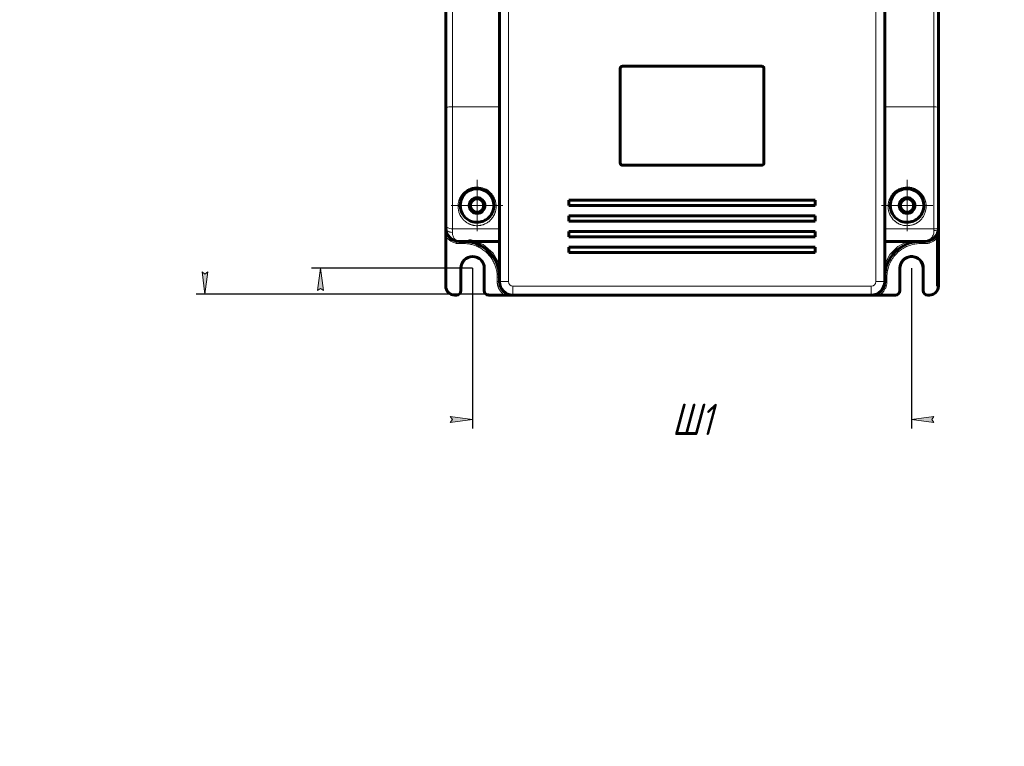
# Model space of a CAD drawing. Header units: millimetres. Extents: x 0 to 420, y 0 to 594.
# Tile 1 of 34: x 0 to 220, y 0 to 162. Entities that reach past the tile are written whole.
import ezdxf

# ---------------------------------------------------------------- set-up
doc = ezdxf.new("R2010")
doc.units = ezdxf.units.MM
for name, pattern in [('K5LT_AXLED', [12, 7.5, -1.5, 1.5, -1.5]), ('K5LT_BASIC', [0]), ('K5LT_THIN', [0])]:
    doc.linetypes.add(name, pattern=pattern)
doc.layers.add('Системный слой', color=7, linetype='Continuous')
doc.styles.add('KDIMTEXTSTYLE', font='GOST_AU.SHX', dxfattribs={"width": 0.96, "oblique": 15, "height": 5})
doc.dimstyles.new('KDIMSTYLE (1.00)', dxfattribs={"dimtxt": 5, "dimasz": 1, "dimexe": 2, "dimexo": 0, "dimgap": 1, "dimtad": 1, "dimtxsty": 'KDIMTEXTSTYLE', "dimsah": 1, "dimcen": 0, "dimdle": 1, "dimadec": 0, "dimazin": 0, "dimtfac": 0.667, "dimtmove": 0, "dimatfit": 3, "dimfxl": 1, "dimtvp": 1, "dimtolj": 1, "dimtzin": 0, "dimarcsym": 0})

# ---------------------------------------------------------------- blocks, each defined once
blk = doc.blocks.new('U1')
at = {"layer": 'Системный слой', "color": 150, "linetype": 'K5LT_BASIC', "lineweight": 60, "true_color": 0x0080ff}
for p, q in [((110.11, 100.75), (108.01, 100.75)), ((192.21, 100.75), (190.11, 100.75))]:
    blk.add_line(p, q, dxfattribs=at)
blk = doc.blocks.new('U4')
at = {"layer": 'Системный слой', "color": 7, "linetype": 'K5LT_THIN', "lineweight": 18}
for p, q in [((108.48, 100.88), (108.01, 100.95)), ((108.95, 100.82), (108.48, 100.88)), ((109.19, 100.79), (108.95, 100.82)), ((109.31, 100.78), (109.19, 100.79)), ((109.37, 100.78), (109.31, 100.78)), ((109.4, 100.77), (109.37, 100.78)), ((109.41, 100.77), (109.4, 100.77)), ((109.42, 100.77), (109.41, 100.77)), ((109.54, 100.76), (109.42, 100.77)), ((109.66, 100.76), (109.54, 100.76)), ((109.72, 100.75), (109.66, 100.76)), ((109.75, 100.75), (109.72, 100.75)), ((109.76, 100.75), (109.75, 100.75)), ((109.77, 100.75), (109.76, 100.75)), ((110.11, 100.75), (109.77, 100.75))]:
    blk.add_line(p, q, dxfattribs=at)
blk = doc.blocks.new('U8')
at = {"layer": 'Системный слой', "color": 150, "linetype": 'K5LT_BASIC', "lineweight": 60, "true_color": 0x0080ff}
for start, end in [(355.3483, 359.9996), (304.5492, 307.27)]:
    blk.add_arc((202.11, 115.75), 3, start, end, dxfattribs=at)
blk = doc.blocks.new('U11')
at = {"layer": 'Системный слой', "color": 150, "linetype": 'K5LT_BASIC', "lineweight": 60, "true_color": 0x0080ff}
for start, end in [(180, 180.0008), (180.0008, 184.851)]:
    blk.add_arc((98.11, 115.75), 3, start, end, dxfattribs=at)
blk = doc.blocks.new('U12')
at = {"layer": 'Системный слой', "color": 150, "linetype": 'K5LT_BASIC', "lineweight": 60, "true_color": 0x0080ff}
for p, q in [((95.11, 275.75), (95.11, 275.9)), ((95.11, 115.75), (95.11, 116.33))]:
    blk.add_line(p, q, dxfattribs=at)
blk = doc.blocks.new('U13')
at = {"layer": 'Системный слой', "color": 7, "linetype": 'K5LT_THIN', "lineweight": 18}
for p, q in [((205.01, 114.34), (204.91, 113.65)), ((205.08, 115.04), (205.01, 114.34)), ((205.11, 115.75), (205.08, 115.04))]:
    blk.add_line(p, q, dxfattribs=at)
blk = doc.blocks.new('U22')
at = {"layer": 'Системный слой', "color": 150, "linetype": 'K5LT_BASIC', "lineweight": 60, "true_color": 0x0080ff}
for p, q in [((204.87, 114.56), (204.68, 114.2)), ((205, 114.95), (204.87, 114.56)), ((203.11, 112.92), (203.1, 112.91)), ((203.47, 113.07), (203.11, 112.92)), ((203.81, 113.28), (203.47, 113.07)), ((204.13, 113.52), (203.81, 113.28)), ((204.68, 114.2), (204.46, 113.87))]:
    blk.add_line(p, q, dxfattribs=at)
blk = doc.blocks.new('U24')
at = {"layer": 'Системный слой', "color": 7, "linetype": 'K5LT_THIN', "lineweight": 18}
for p, q in [((196.05, 111.57), (198.24, 112.75)), ((194.29, 109.81), (196.05, 111.57)), ((193.11, 107.62), (194.29, 109.81))]:
    blk.add_line(p, q, dxfattribs=at)
blk = doc.blocks.new('U28')
at = {"layer": 'Системный слой', "color": 7, "linetype": 'K5LT_THIN', "lineweight": 18}
for p, q in [((100.79, 113.08), (100.29, 113.16)), ((103.46, 112.05), (100.79, 113.08)), ((105.68, 110.14), (103.46, 112.05)), ((107.11, 107.62), (105.68, 110.14))]:
    blk.add_line(p, q, dxfattribs=at)
blk = doc.blocks.new('U50')
at = {"layer": 'Системный слой', "color": 150, "linetype": 'K5LT_BASIC', "lineweight": 60, "true_color": 0x0080ff}
for start, end in [(270.0017, 0), (270, 270.0017)]:
    blk.add_arc((190.11, 103.75), 3, start, end, dxfattribs=at)
blk = doc.blocks.new('KDIMARROW_01')
at = {"layer": 'Системный слой'}
blk.add_hatch(color=0, dxfattribs=at).paths.add_polyline_path([(-5, -0.66), (0, 0), (-5, 0.66), (-4.5, 0)])
at = {"layer": 'Системный слой', "color": 0, "linetype": 'K5LT_THIN', "lineweight": 18}
for p, q in [((-4.5, 0), (-5, 0.66)), ((-5, 0.66), (0, 0)), ((0, 0), (-5, -0.66)), ((-5, -0.66), (-4.5, 0)), ((0, 0), (-1, 0))]:
    blk.add_line(p, q, dxfattribs=at)
blk = doc.blocks.new('U52')
at = {"layer": 'Системный слой', "color": 30, "linetype": 'K5LT_AXLED', "lineweight": 18, "true_color": 0xff8000}
for q in [(102.11, 126.5), (96.36, 120.75), (107.86, 120.75), (102.11, 115)]:
    blk.add_line((102.11, 120.75), q, dxfattribs=at)
blk = doc.blocks.new('U54')
at = {"layer": 'Системный слой', "color": 30, "linetype": 'K5LT_AXLED', "lineweight": 18, "true_color": 0xff8000}
for q in [(198.11, 126.5), (192.36, 120.75), (203.86, 120.75), (198.11, 115)]:
    blk.add_line((198.11, 120.75), q, dxfattribs=at)

msp = doc.modelspace()

# ---------------------------------------------------------------- linework, layer by layer
at = {"layer": 'Системный слой', "color": 150, "linetype": 'K5LT_BASIC', "lineweight": 60, "true_color": 0x0080ff}
for p, q in [((95.112, 142.722), (95.112, 185.745)), ((95.112, 185.742), (95.112, 142.722)), ((205.112, 185.745), (205.112, 142.73)), ((205.112, 185.745), (205.112, 142.73)), ((107.112, 175.245), (107.112, 103.745)), ((193.112, 103.745), (193.112, 175.245)), ((134.562, 151.845), (165.662, 151.845)), ((134.062, 130.245), (134.062, 151.345)), ((166.162, 151.345), (166.162, 130.245)), ((95.112, 116.333), (95.112, 142.722)), ((205.112, 142.73), (205.112, 116.065)), ((165.662, 129.745), (134.562, 129.745)), ((122.612, 121.945), (177.612, 121.945)), ((122.612, 120.745), (122.612, 121.945)), ((177.612, 121.945), (177.612, 120.745)), ((177.612, 120.745), (122.612, 120.745)), ((122.612, 118.445), (177.612, 118.445)), ((122.612, 117.245), (122.612, 118.445)), ((177.612, 117.245), (122.612, 117.245)), ((177.612, 118.445), (177.612, 117.245)), ((95.112, 115.745), (95.112, 116.333)), ((95.112, 116.333), (95.112, 115.745)), ((95.112, 114.971), (95.112, 115.745)), ((95.112, 113.645), (95.112, 115.245)), ((95.112, 113.645), (95.112, 114.971)), ((122.612, 114.945), (177.612, 114.945)), ((122.612, 113.745), (122.612, 114.945)), ((177.612, 114.945), (177.612, 113.745)), ((205.112, 115.745), (205.112, 116.065)), ((205.112, 115.745), (205.112, 114.968)), ((205.112, 115.245), (205.112, 113.645)), ((205.112, 114.968), (205.112, 113.645)), ((95.112, 102.745), (95.112, 113.645)), ((98.112, 112.745), (107.112, 112.745)), ((177.612, 113.745), (122.612, 113.745)), ((193.112, 112.745), (202.112, 112.745)), ((204.912, 102.746), (204.912, 113.645)), ((204.912, 113.645), (204.912, 102.746)), ((205.112, 113.645), (205.112, 102.745)), ((122.612, 111.445), (177.612, 111.445)), ((122.612, 110.245), (122.612, 111.445)), ((177.612, 110.245), (122.612, 110.245)), ((177.612, 111.445), (177.612, 110.245)), ((98.512, 101.745), (98.512, 106.745)), ((103.712, 106.745), (103.712, 101.745)), ((196.512, 101.745), (196.512, 106.745)), ((201.712, 106.745), (201.712, 101.745)), ((97.512, 100.745), (97.112, 100.745)), ((108.012, 100.745), (104.712, 100.745)), ((109.335, 100.745), (108.012, 100.745)), ((110.112, 100.745), (109.335, 100.745)), ((110.112, 100.745), (190.112, 100.745)), ((190.886, 100.745), (190.112, 100.745)), ((192.212, 100.745), (190.886, 100.745)), ((195.512, 100.745), (192.212, 100.745)), ((203.112, 100.745), (202.712, 100.745))]:
    msp.add_line(p, q, dxfattribs=at)
at = {"layer": 'Системный слой', "color": 7, "linetype": 'K5LT_THIN', "lineweight": 18}
for p, q in [((96.612, 142.745), (96.612, 185.745)), ((204.112, 185.745), (204.112, 142.745)), ((109.112, 175.245), (109.112, 103.745)), ((191.112, 103.745), (191.112, 175.245)), ((134.562, 151.945), (134.562, 151.845)), ((134.562, 151.945), (165.662, 151.945)), ((165.662, 151.945), (165.662, 151.845)), ((133.962, 130.245), (133.962, 151.345)), ((133.962, 151.345), (134.062, 151.345)), ((166.262, 151.345), (166.162, 151.345)), ((166.262, 151.345), (166.262, 130.245)), ((107.112, 142.745), (96.612, 142.745)), ((96.612, 115.529), (96.612, 142.745)), ((204.112, 142.745), (193.112, 142.745)), ((204.112, 142.745), (204.112, 115.529)), ((133.962, 130.245), (134.062, 130.245)), ((134.562, 129.645), (134.562, 129.745)), ((165.662, 129.745), (165.662, 129.645)), ((166.262, 130.245), (166.162, 130.245)), ((165.662, 129.645), (134.562, 129.645)), ((102.112, 124.869), (102.112, 124.495)), ((198.112, 116.24), (198.112, 116.995)), ((107.112, 115.529), (96.612, 115.529)), ((96.612, 115.529), (96.612, 114.745)), ((193.112, 115.529), (204.112, 115.529)), ((204.112, 115.529), (204.112, 115.145)), ((95.112, 113.645), (95.312, 113.645)), ((95.312, 102.745), (95.312, 113.645)), ((98.112, 112.745), (98.112, 112.245)), ((98.112, 112.245), (99.112, 112.245)), ((99.112, 112.245), (99.112, 112.745)), ((201.112, 112.745), (201.112, 112.245)), ((201.112, 112.245), (202.112, 112.245)), ((202.112, 112.245), (202.112, 112.745)), ((205.112, 113.645), (204.912, 113.645)), ((98.312, 106.745), (98.312, 101.745)), ((98.512, 106.745), (98.312, 106.745)), ((103.712, 106.745), (103.912, 106.745)), ((103.912, 101.745), (103.912, 106.745)), ((196.312, 106.745), (196.512, 106.745)), ((196.312, 106.745), (196.312, 101.746)), ((201.912, 106.745), (201.712, 106.745)), ((201.912, 101.745), (201.912, 106.745)), ((107.112, 104.745), (106.612, 104.745)), ((106.612, 104.745), (106.612, 103.745)), ((106.612, 103.745), (107.112, 103.745)), ((107.112, 103.745), (109.112, 103.745)), ((191.112, 103.745), (193.112, 103.745)), ((193.612, 104.745), (193.112, 104.745)), ((193.112, 103.745), (193.612, 103.745)), ((193.612, 103.745), (193.612, 104.745)), ((95.312, 102.745), (95.112, 102.745)), ((98.312, 101.745), (98.512, 101.745)), ((103.712, 101.745), (103.912, 101.745)), ((110.112, 102.745), (190.112, 102.745)), ((110.112, 102.745), (110.112, 100.745)), ((190.112, 100.745), (190.112, 102.745)), ((196.312, 101.746), (196.512, 101.745)), ((201.912, 101.745), (201.712, 101.745)), ((204.912, 102.746), (205.112, 102.745)), ((97.112, 100.745), (97.112, 100.945)), ((97.512, 100.945), (97.112, 100.945)), ((97.512, 100.745), (97.512, 100.945)), ((108.012, 100.945), (104.712, 100.945)), ((104.712, 100.945), (104.712, 100.745)), ((108.012, 100.745), (108.012, 100.945)), ((192.212, 100.745), (192.212, 100.945)), ((195.512, 100.945), (192.212, 100.945)), ((195.512, 100.945), (195.512, 100.745)), ((203.111, 100.945), (202.712, 100.945)), ((202.712, 100.945), (202.712, 100.745)), ((203.111, 100.945), (203.112, 100.745))]:
    msp.add_line(p, q, dxfattribs=at)
at = {"layer": 'Системный слой', "color": 150, "linetype": 'K5LT_BASIC', "lineweight": 60, "true_color": 0x0080ff}
for centre, radius in [((102.112, 120.745), 1.75), ((102.112, 120.745), 1.5), ((198.112, 120.745), 1.75), ((198.112, 120.745), 1.5)]:
    msp.add_circle(centre, radius, dxfattribs=at)
for centre, radius, start, end in [((134.562, 151.345), 0.5, 90, 180), ((165.662, 151.345), 0.5, 0, 90), ((134.562, 130.245), 0.5, 180, 270), ((165.662, 130.245), 0.5, 270, 0), ((102.112, 120.745), 3.75, 90, 270.00004), ((102.112, 120.745), 3.75, 0.00014, 90), ((198.112, 120.745), 3.75, 90, 270.00004), ((198.112, 120.745), 3.75, 0.00014, 90), ((102.112, 120.745), 3.75, 270.00004, 0.00014), ((198.112, 120.745), 3.75, 270.00004, 0.00014), ((98.112, 115.745), 3, 180, 270), ((202.112, 115.745), 3, 270, 359.98915), ((204.612, 115.245), 0.5, 0, 0.18877), ((99.112, 104.745), 8, 0, 90), ((201.112, 104.745), 8, 90, 180), ((101.112, 106.745), 2.6, 0, 180), ((199.112, 106.745), 2.6, 11.41828, 180), ((199.112, 106.745), 2.6, 0, 180), ((110.112, 103.745), 3, 180, 270), ((97.112, 102.745), 2, 180, 270), ((97.512, 101.745), 1, 270, 0), ((104.712, 101.745), 1, 180, 270), ((104.712, 101.745), 1, 180, 270), ((195.512, 101.745), 1, 270, 0), ((202.712, 101.745), 1, 180, 270), ((203.112, 102.745), 2, 270, 0)]:
    msp.add_arc(centre, radius, start, end, dxfattribs=at)
at = {"layer": 'Системный слой', "color": 7, "linetype": 'K5LT_THIN', "lineweight": 18}
for centre, start, end in [((110.112, 103.745), 180, 270), ((190.112, 103.745), 270, 0)]:
    msp.add_arc(centre, 1, start, end, dxfattribs=at)
for centre, major_axis, ratio, start_param, end_param in [((96.612, 142.722), (-1.5, 0), 0.0153858, 4.7123882, 6.2831853), ((204.112, 142.73), (1, 0), 0.0153889, 0, 1.5707989)]:
    msp.add_ellipse(centre, major_axis=major_axis, ratio=ratio, start_param=start_param, end_param=end_param, dxfattribs=at)
for points, knots in [([(133.962, 151.345), (133.962, 151.385), (133.965, 151.423), (133.981, 151.5), (133.993, 151.539), (134.022, 151.611), (134.04, 151.645), (134.084, 151.71), (134.11, 151.742), (134.165, 151.797), (134.195, 151.822), (134.26, 151.865), (134.296, 151.884), (134.405, 151.93), (134.481, 151.945), (134.562, 151.945)], [0, 0, 0, 0, 0.125, 0.125, 0.25, 0.25, 0.375, 0.375, 0.5, 0.5, 0.625, 0.625, 0.75, 0.75, 1, 1, 1, 1]), ([(165.662, 151.945), (165.701, 151.945), (165.74, 151.941), (165.816, 151.926), (165.855, 151.914), (165.927, 151.885), (165.961, 151.867), (166.026, 151.823), (166.058, 151.797), (166.114, 151.742), (166.138, 151.712), (166.182, 151.647), (166.201, 151.611), (166.246, 151.502), (166.262, 151.426), (166.262, 151.345)], [0, 0, 0, 0, 0.125, 0.125, 0.25, 0.25, 0.375, 0.375, 0.5, 0.5, 0.625, 0.625, 0.75, 0.75, 1, 1, 1, 1]), ([(134.562, 129.645), (134.522, 129.645), (134.484, 129.649), (134.407, 129.664), (134.368, 129.676), (134.296, 129.706), (134.262, 129.724), (134.197, 129.767), (134.165, 129.794), (134.11, 129.848), (134.085, 129.878), (134.042, 129.943), (134.023, 129.979), (133.977, 130.088), (133.962, 130.165), (133.962, 130.245)], [0, 0, 0, 0, 0.125, 0.125, 0.25, 0.25, 0.375, 0.375, 0.5, 0.5, 0.625, 0.625, 0.75, 0.75, 1, 1, 1, 1]), ([(166.262, 130.245), (166.262, 130.188), (166.254, 130.132), (166.233, 130.06), (166.227, 130.044), (166.189, 129.948), (166.144, 129.879), (166.042, 129.777), (165.993, 129.741), (165.921, 129.704), (165.9, 129.694), (165.812, 129.659), (165.738, 129.645), (165.662, 129.645)], [0, 0, 0, 0, 0.1875, 0.1875, 0.25, 0.25, 0.5, 0.5, 0.6875, 0.6875, 0.75, 0.75, 1, 1, 1, 1]), ([(102.112, 124.869), (102.003, 124.868), (101.806, 124.866), (101.385, 124.807), (101.224, 124.778), (100.955, 124.707), (100.861, 124.679), (100.714, 124.63), (100.664, 124.612), (100.588, 124.583), (100.549, 124.568), (100.501, 124.548), (100.478, 124.538), (100.465, 124.532), (100.46, 124.53), (100.336, 124.477), (100.214, 124.418), (100.03, 124.318), (99.969, 124.282), (99.878, 124.227), (99.821, 124.191), (99.764, 124.153), (99.734, 124.133), (99.732, 124.131), (99.562, 124.015), (99.429, 123.907), (99.271, 123.767), (99.225, 123.723), (99.164, 123.665), (99.136, 123.637), (99.108, 123.608), (99.093, 123.593), (99.087, 123.586), (99.083, 123.582), (99.083, 123.583), (98.958, 123.452), (98.855, 123.328), (98.722, 123.156), (98.682, 123.101), (98.626, 123.022), (98.6, 122.983), (98.569, 122.937), (98.555, 122.916), (98.548, 122.904), (98.545, 122.899), (98.531, 122.878), (98.505, 122.838), (98.451, 122.749), (98.431, 122.714), (98.397, 122.654), (98.379, 122.622), (98.355, 122.578), (98.344, 122.557), (98.337, 122.544), (98.335, 122.54), (98.3, 122.473), (98.27, 122.411), (98.229, 122.321), (98.21, 122.277), (98.187, 122.223), (98.177, 122.198), (98.172, 122.184), (98.17, 122.18), (98.156, 122.144), (98.138, 122.097), (98.105, 122.005), (98.093, 121.97), (98.075, 121.913), (98.065, 121.883), (98.054, 121.846), (98.049, 121.829), (98.046, 121.818), (98.044, 121.811), (98.022, 121.736), (98.004, 121.667), (97.981, 121.57), (97.97, 121.522), (97.959, 121.468), (97.954, 121.446), (97.951, 121.431), (97.949, 121.422), (97.931, 121.329), (97.911, 121.216), (97.885, 121.007), (97.878, 120.931), (97.869, 120.808), (97.866, 120.744), (97.863, 120.66), (97.862, 120.619), (97.862, 120.596), (97.862, 120.589), (97.857, 119.988), (97.976, 119.406), (98.254, 118.742), (98.316, 118.613), (98.418, 118.423), (98.453, 118.361), (98.53, 118.235), (98.611, 118.109), (98.713, 117.967), (98.775, 117.887), (98.792, 117.867), (98.793, 117.865), (98.794, 117.864), (98.796, 117.861), (98.799, 117.857), (98.812, 117.84), (98.829, 117.819), (98.877, 117.761), (98.907, 117.725), (98.964, 117.66), (98.986, 117.635), (99.026, 117.591), (99.045, 117.571), (99.097, 117.517), (99.125, 117.488), (99.157, 117.456), (99.166, 117.447), (99.177, 117.437), (99.181, 117.432), (99.186, 117.428), (99.188, 117.426), (99.189, 117.425), (99.188, 117.426), (99.279, 117.337), (99.379, 117.249), (99.543, 117.118), (99.601, 117.074), (99.691, 117.01), (99.744, 116.972), (99.8, 116.935), (99.833, 116.914), (99.84, 116.91), (100.004, 116.805), (100.143, 116.729), (100.322, 116.641), (100.377, 116.616), (100.45, 116.583), (100.485, 116.568), (100.522, 116.553), (100.54, 116.546), (100.547, 116.543), (100.552, 116.541), (100.553, 116.54), (100.672, 116.493), (100.792, 116.451), (100.98, 116.395), (101.044, 116.378), (101.175, 116.346), (101.243, 116.331), (101.57, 116.269), (101.84, 116.241), (102.112, 116.24)], [0, 0, 0, 0, 0.0625, 0.0625, 0.09375, 0.09375, 0.109375, 0.109375, 0.1171875, 0.1171875, 0.1210938, 0.1230469, 0.1245117, 0.1245117, 0.125, 0.125, 0.15625, 0.15625, 0.171875, 0.171875, 0.1796875, 0.1865234, 0.1865234, 0.1875, 0.1875, 0.21875, 0.21875, 0.234375, 0.234375, 0.2421875, 0.2460938, 0.2480469, 0.2495117, 0.2495117, 0.25, 0.25, 0.28125, 0.28125, 0.296875, 0.296875, 0.3046875, 0.3085938, 0.3115234, 0.3115234, 0.3125, 0.3125, 0.328125, 0.328125, 0.3359375, 0.3359375, 0.3398438, 0.3417969, 0.3432617, 0.3432617, 0.34375, 0.34375, 0.359375, 0.359375, 0.3671875, 0.3710938, 0.3740234, 0.3740234, 0.375, 0.375, 0.390625, 0.390625, 0.3984375, 0.3984375, 0.4023438, 0.4042969, 0.4052734, 0.4052734, 0.40625, 0.40625, 0.421875, 0.421875, 0.4296875, 0.4335938, 0.4355469, 0.4355469, 0.4375, 0.4375, 0.46875, 0.46875, 0.484375, 0.484375, 0.4921875, 0.4960938, 0.4990234, 0.4990234, 0.5, 0.5, 0.625, 0.625, 0.65625, 0.65625, 0.671875, 0.671875, 0.6875, 0.703125, 0.7080078, 0.7080078, 0.7084961, 0.7084961, 0.7089844, 0.7109375, 0.7109375, 0.71875, 0.71875, 0.7265625, 0.7265625, 0.7304688, 0.7304688, 0.734375, 0.734375, 0.7421875, 0.7421875, 0.7460938, 0.7460938, 0.7480469, 0.7490234, 0.7495117, 0.7495117, 0.75, 0.75, 0.78125, 0.78125, 0.796875, 0.796875, 0.8046875, 0.8105469, 0.8105469, 0.8125, 0.8125, 0.84375, 0.84375, 0.859375, 0.859375, 0.8671875, 0.8710938, 0.8730469, 0.8740234, 0.8740234, 0.875, 0.875, 0.90625, 0.90625, 0.921875, 0.921875, 0.9375, 0.9375, 1, 1, 1, 1]), ([(102.112, 116.24), (102.188, 116.242), (102.294, 116.245), (102.496, 116.261), (102.571, 116.268), (102.694, 116.284), (102.757, 116.293), (102.842, 116.307), (102.883, 116.314), (102.906, 116.318), (102.914, 116.32), (103.05, 116.345), (103.176, 116.376), (103.357, 116.428), (103.445, 116.456), (103.543, 116.491), (103.595, 116.51), (103.619, 116.519), (103.632, 116.525), (103.637, 116.527), (103.746, 116.569), (103.963, 116.656), (104.296, 116.854), (104.334, 116.877), (104.383, 116.908), (104.392, 116.914), (104.407, 116.923), (104.428, 116.937), (104.505, 116.988), (104.574, 117.037), (104.68, 117.116), (104.782, 117.196), (104.878, 117.28), (104.926, 117.324), (104.926, 117.324), (105.082, 117.467), (105.202, 117.596), (105.344, 117.76), (105.385, 117.81), (105.438, 117.877), (105.463, 117.909), (105.488, 117.942), (105.5, 117.957), (105.504, 117.964), (105.508, 117.968), (105.508, 117.969), (105.553, 118.029), (105.631, 118.138), (105.705, 118.251), (105.743, 118.313), (105.748, 118.322), (105.782, 118.378), (105.814, 118.433), (105.863, 118.524), (105.888, 118.571), (105.92, 118.635), (105.935, 118.666), (105.943, 118.684), (105.946, 118.69), (105.969, 118.738), (105.993, 118.792), (106.033, 118.887), (106.046, 118.921), (106.074, 118.994), (106.089, 119.034), (106.131, 119.154), (106.155, 119.229), (106.185, 119.331), (106.199, 119.379), (106.213, 119.432), (106.218, 119.454), (106.222, 119.468), (106.224, 119.476), (106.248, 119.572), (106.275, 119.69), (106.312, 119.91), (106.324, 119.99), (106.339, 120.122), (106.343, 120.167), (106.349, 120.238), (106.352, 120.275), (106.354, 120.312), (106.355, 120.337), (106.356, 120.351), (106.374, 120.721), (106.345, 121.052), (106.263, 121.497), (106.229, 121.637), (106.173, 121.833), (106.153, 121.896), (106.122, 121.987), (106.106, 122.031), (106.09, 122.075), (106.079, 122.104), (106.074, 122.117), (105.973, 122.378), (105.851, 122.627), (105.621, 122.995), (105.536, 123.116), (105.396, 123.295), (105.348, 123.354), (105.272, 123.442), (105.233, 123.485), (105.193, 123.528), (105.166, 123.557), (105.151, 123.572), (104.733, 124.003), (104.246, 124.33), (103.204, 124.762), (102.651, 124.868), (102.112, 124.869)], [0, 0, 0, 0, 0.03125, 0.03125, 0.046875, 0.046875, 0.0546875, 0.0585937, 0.0615234, 0.0615234, 0.0625, 0.0625, 0.09375, 0.09375, 0.109375, 0.1171875, 0.1210937, 0.1240234, 0.1240234, 0.125, 0.125, 0.1875, 0.1875, 0.1953125, 0.1953125, 0.1972656, 0.1972656, 0.1992187, 0.203125, 0.21875, 0.21875, 0.234375, 0.2495117, 0.2495117, 0.25, 0.25, 0.28125, 0.28125, 0.296875, 0.296875, 0.3046875, 0.3085937, 0.3105469, 0.3115234, 0.3115234, 0.3125, 0.3125, 0.328125, 0.3417969, 0.3417969, 0.34375, 0.34375, 0.359375, 0.359375, 0.3671875, 0.3710937, 0.3740234, 0.3740234, 0.375, 0.375, 0.390625, 0.390625, 0.3984375, 0.3984375, 0.40625, 0.40625, 0.421875, 0.421875, 0.4296875, 0.4335937, 0.4355469, 0.4355469, 0.4375, 0.4375, 0.46875, 0.46875, 0.484375, 0.484375, 0.4921875, 0.4921875, 0.4960937, 0.4980469, 0.4980469, 0.5, 0.5, 0.5625, 0.5625, 0.59375, 0.59375, 0.609375, 0.609375, 0.6171875, 0.6210937, 0.6210937, 0.625, 0.625, 0.6875, 0.6875, 0.71875, 0.71875, 0.734375, 0.734375, 0.7421875, 0.7460937, 0.7460937, 0.75, 0.75, 0.875, 0.875, 1, 1, 1, 1]), ([(198.112, 116.24), (197.836, 116.243), (197.568, 116.269), (197.05, 116.369), (196.8, 116.441), (196.435, 116.588), (196.315, 116.643), (196.138, 116.734), (196.05, 116.781), (195.964, 116.833), (195.906, 116.867), (195.879, 116.884), (195.73, 116.979), (195.616, 117.061), (195.451, 117.191), (195.37, 117.258), (195.292, 117.328), (195.24, 117.376), (195.216, 117.399), (195.084, 117.527), (194.983, 117.635), (194.791, 117.863), (194.7, 117.984), (194.53, 118.232), (194.414, 118.423), (194.313, 118.621), (194.249, 118.755), (194.218, 118.825), (194.135, 119.026), (194.087, 119.163), (194.004, 119.442), (193.969, 119.586), (193.914, 119.871), (193.878, 120.12), (193.864, 120.37), (193.862, 120.513), (193.862, 120.55), (193.863, 120.721), (193.877, 120.963), (193.91, 121.207), (193.935, 121.346), (193.941, 121.383), (193.975, 121.552), (194.022, 121.749), (194.081, 121.936), (194.123, 122.058), (194.145, 122.117), (194.217, 122.299), (194.314, 122.511), (194.433, 122.72), (194.506, 122.838), (194.524, 122.866), (194.625, 123.022), (194.71, 123.142), (194.889, 123.369), (194.984, 123.479), (195.179, 123.682), (195.282, 123.779), (195.443, 123.916), (195.498, 123.96), (195.61, 124.046), (195.669, 124.088), (195.957, 124.285), (196.202, 124.42), (196.971, 124.75), (197.522, 124.863), (198.112, 124.869)], [0, 0, 0, 0, 0.0625, 0.0625, 0.125, 0.125, 0.15625, 0.15625, 0.171875, 0.1796875, 0.1796875, 0.1875, 0.1875, 0.21875, 0.21875, 0.234375, 0.2421875, 0.2421875, 0.25, 0.25, 0.28125, 0.28125, 0.3125, 0.3125, 0.34375, 0.359375, 0.359375, 0.375, 0.375, 0.40625, 0.40625, 0.4375, 0.4375, 0.46875, 0.4921875, 0.4921875, 0.5, 0.5, 0.53125, 0.5546875, 0.5546875, 0.5625, 0.5625, 0.59375, 0.609375, 0.609375, 0.625, 0.625, 0.65625, 0.6796875, 0.6796875, 0.6875, 0.6875, 0.71875, 0.71875, 0.75, 0.75, 0.78125, 0.78125, 0.796875, 0.796875, 0.8125, 0.8125, 0.875, 0.875, 1, 1, 1, 1]), ([(198.112, 124.869), (198.395, 124.869), (198.672, 124.841), (199.079, 124.758), (199.214, 124.724), (199.413, 124.663), (199.479, 124.64), (199.61, 124.592), (199.674, 124.567), (200.272, 124.316), (200.738, 123.997), (201.239, 123.482), (201.38, 123.321), (201.51, 123.149), (201.593, 123.032), (201.633, 122.974), (201.751, 122.789), (201.86, 122.598), (201.954, 122.401), (202.014, 122.268), (202.041, 122.202), (202.123, 121.992), (202.193, 121.779), (202.246, 121.561), (202.278, 121.415), (202.292, 121.344), (202.329, 121.117), (202.358, 120.852), (202.363, 120.588), (202.36, 120.438), (202.358, 120.399), (202.35, 120.216), (202.325, 119.96), (202.276, 119.703), (202.243, 119.555), (202.234, 119.517), (202.19, 119.34), (202.149, 119.203), (202.056, 118.941), (202.005, 118.816), (201.89, 118.57), (201.792, 118.388), (201.677, 118.209), (201.597, 118.09), (201.556, 118.032), (201.421, 117.852), (201.245, 117.638), (201.058, 117.447), (200.954, 117.35), (200.941, 117.337), (200.832, 117.238), (200.731, 117.155), (200.574, 117.037), (200.494, 116.98), (200.411, 116.926), (200.355, 116.89), (200.326, 116.872), (200.191, 116.79), (200.082, 116.73), (199.917, 116.648), (199.861, 116.622), (199.751, 116.573), (199.697, 116.55), (199.523, 116.482), (199.405, 116.442), (199.165, 116.373), (199.045, 116.344), (198.665, 116.273), (198.396, 116.246), (198.112, 116.24)], [0, 0, 0, 0, 0.0625, 0.0625, 0.09375, 0.09375, 0.109375, 0.109375, 0.125, 0.125, 0.25, 0.25, 0.28125, 0.296875, 0.296875, 0.3125, 0.3125, 0.34375, 0.359375, 0.359375, 0.375, 0.375, 0.40625, 0.421875, 0.421875, 0.4375, 0.4375, 0.46875, 0.4921875, 0.4921875, 0.5, 0.5, 0.53125, 0.5546875, 0.5546875, 0.5625, 0.5625, 0.59375, 0.59375, 0.625, 0.625, 0.65625, 0.671875, 0.671875, 0.6875, 0.6875, 0.71875, 0.7460938, 0.7460938, 0.75, 0.75, 0.78125, 0.78125, 0.796875, 0.8046875, 0.8046875, 0.8125, 0.8125, 0.84375, 0.84375, 0.859375, 0.859375, 0.875, 0.875, 0.90625, 0.90625, 0.9375, 0.9375, 1, 1, 1, 1]), ([(198.112, 124.495), (198.112, 124.495), (198.112, 124.498), (198.112, 124.523), (198.112, 124.582), (198.112, 124.647), (198.112, 124.704), (198.112, 124.747), (198.112, 124.793), (198.112, 124.835), (198.112, 124.861), (198.112, 124.869)], [0, 0, 0, 0, 0.0756328, 0.2527135, 0.4297941, 0.6068748, 0.6954151, 0.7839555, 0.8724958, 0.9610361, 1, 1, 1, 1]), ([(102.112, 116.995), (102.112, 116.995), (102.112, 116.967), (102.112, 116.872), (102.112, 116.809), (102.112, 116.677), (102.112, 116.596), (102.112, 116.416), (102.112, 116.321), (102.112, 116.24)], [0, 0, 0, 0, 0.25, 0.25, 0.5, 0.5, 0.75, 0.75, 1, 1, 1, 1]), ([(95.112, 116.333), (95.112, 116.239), (95.144, 116.136), (95.29, 115.938), (95.405, 115.843), (95.697, 115.686), (95.875, 115.625), (96.244, 115.547), (96.435, 115.529), (96.612, 115.529)], [0, 0, 0, 0, 0.25, 0.25, 0.5, 0.5, 0.75, 0.75, 1, 1, 1, 1]), ([(95.312, 113.645), (95.286, 113.816), (95.259, 113.99), (95.211, 114.339), (95.189, 114.514), (95.133, 115.04), (95.112, 115.393), (95.112, 115.745)], [0, 0, 0, 0, 0.25, 0.25, 0.5, 0.5, 1, 1, 1, 1]), ([(96.612, 114.745), (96.435, 114.745), (96.244, 114.767), (95.875, 114.864), (95.697, 114.941), (95.405, 115.136), (95.29, 115.254), (95.144, 115.5), (95.112, 115.627), (95.112, 115.745)], [0, 0, 0, 0, 0.25, 0.25, 0.5, 0.5, 0.75, 0.75, 1, 1, 1, 1]), ([(98.112, 112.745), (97.933, 112.746), (97.756, 112.787), (97.418, 112.956), (97.256, 113.083), (96.971, 113.422), (96.847, 113.634), (96.667, 114.137), (96.612, 114.43), (96.612, 114.745)], [0, 0, 0, 0, 0.25, 0.25, 0.5, 0.5, 0.75, 0.75, 1, 1, 1, 1]), ([(204.112, 115.145), (204.112, 114.755), (204.033, 114.398), (203.787, 113.791), (203.619, 113.538), (203.237, 113.138), (203.024, 112.99), (202.578, 112.794), (202.346, 112.746), (202.112, 112.745)], [0, 0, 0, 0, 0.25, 0.25, 0.5, 0.5, 0.75, 0.75, 1, 1, 1, 1]), ([(204.112, 115.529), (204.229, 115.529), (204.357, 115.541), (204.603, 115.593), (204.721, 115.634), (204.916, 115.739), (204.993, 115.802), (205.09, 115.934), (205.112, 116.002), (205.112, 116.065)], [0, 0, 0, 0, 0.25, 0.25, 0.5, 0.5, 0.75, 0.75, 1, 1, 1, 1]), ([(205.112, 115.745), (205.112, 115.675), (205.09, 115.598), (204.993, 115.451), (204.916, 115.38), (204.721, 115.262), (204.603, 115.217), (204.357, 115.158), (204.229, 115.145), (204.112, 115.145)], [0, 0, 0, 0, 0.25, 0.25, 0.5, 0.5, 0.75, 0.75, 1, 1, 1, 1]), ([(98.112, 112.245), (97.978, 112.245), (97.778, 112.257), (97.58, 112.285), (97.449, 112.308), (97.385, 112.321), (97.05, 112.399), (96.793, 112.491), (96.361, 112.707), (96.187, 112.815), (95.967, 112.978), (95.912, 113.022), (95.655, 113.238), (95.472, 113.431), (95.312, 113.645)], [0, 0, 0, 0, 0.125, 0.1875, 0.1875, 0.25, 0.25, 0.5, 0.5, 0.6875, 0.6875, 0.75, 0.75, 1, 1, 1, 1]), ([(201.112, 112.245), (200.868, 112.245), (200.443, 112.225), (200.022, 112.168), (199.782, 112.127), (199.724, 112.116), (199.174, 112.008), (198.701, 111.865), (197.897, 111.532), (197.565, 111.364), (197.141, 111.109), (197.034, 111.041), (196.528, 110.701), (196.153, 110.394), (195.506, 109.747), (195.233, 109.422), (194.952, 109.025), (194.918, 108.976), (194.606, 108.511), (194.373, 108.075), (194.016, 107.213), (193.885, 106.8), (193.778, 106.316), (193.765, 106.254), (193.659, 105.716), (193.612, 105.233), (193.612, 104.745)], [0, 0, 0, 0, 0.0625, 0.109375, 0.109375, 0.125, 0.125, 0.25, 0.25, 0.34375, 0.34375, 0.375, 0.375, 0.5, 0.5, 0.609375, 0.609375, 0.625, 0.625, 0.75, 0.75, 0.859375, 0.859375, 0.875, 0.875, 1, 1, 1, 1]), ([(204.912, 113.645), (204.831, 113.538), (204.702, 113.385), (204.561, 113.244), (204.464, 113.153), (204.415, 113.11), (204.152, 112.888), (203.924, 112.738), (203.492, 112.522), (203.301, 112.447), (203.038, 112.369), (202.97, 112.352), (202.644, 112.276), (202.379, 112.245), (202.112, 112.245)], [0, 0, 0, 0, 0.125, 0.1875, 0.1875, 0.25, 0.25, 0.5, 0.5, 0.6875, 0.6875, 0.75, 0.75, 1, 1, 1, 1]), ([(103.912, 106.745), (103.911, 106.769), (103.91, 106.818), (103.907, 106.914), (103.898, 107.035), (103.879, 107.178), (103.844, 107.368), (103.792, 107.565), (103.72, 107.767), (103.651, 107.929), (103.572, 108.086), (103.483, 108.238), (103.385, 108.383), (103.277, 108.523), (103.162, 108.655), (102.996, 108.822), (102.771, 109.01), (102.474, 109.199), (102.157, 109.351), (101.822, 109.461), (101.477, 109.529), (101.125, 109.552), (100.774, 109.532), (100.427, 109.468), (100.092, 109.361), (99.772, 109.213), (99.474, 109.025), (99.201, 108.802), (98.959, 108.547), (98.785, 108.311), (98.664, 108.109), (98.584, 107.953), (98.513, 107.792), (98.452, 107.627), (98.402, 107.459), (98.356, 107.256), (98.327, 107.063), (98.314, 106.882), (98.312, 106.791), (98.312, 106.745)], [0, 0, 0, 0, 0.2059061, 0.4118122, 0.8236244, 1.2354366, 1.6472488, 2.4708732, 2.9703961, 3.469919, 3.970213, 4.4705071, 4.9697681, 5.4690291, 5.9682846, 6.4675401, 7.4676374, 8.4658705, 9.4647121, 10.4641883, 11.4623099, 12.4616616, 13.4605207, 14.458706, 15.4586597, 16.45703, 17.4553705, 18.4559048, 19.4540176, 20.4523138, 20.9527984, 21.4532831, 21.9523556, 22.4514281, 22.9507242, 23.4500204, 24.2250102, 24.6125051, 25, 25, 25, 25]), ([(201.912, 106.745), (201.911, 106.769), (201.91, 106.818), (201.907, 106.914), (201.898, 107.035), (201.879, 107.178), (201.844, 107.368), (201.792, 107.565), (201.72, 107.767), (201.651, 107.929), (201.572, 108.086), (201.483, 108.238), (201.385, 108.383), (201.277, 108.523), (201.162, 108.655), (200.996, 108.822), (200.771, 109.01), (200.474, 109.199), (200.157, 109.351), (199.822, 109.461), (199.477, 109.529), (199.125, 109.552), (198.774, 109.532), (198.427, 109.468), (198.092, 109.361), (197.772, 109.213), (197.474, 109.025), (197.201, 108.802), (196.959, 108.547), (196.785, 108.311), (196.664, 108.109), (196.584, 107.953), (196.513, 107.792), (196.452, 107.627), (196.402, 107.459), (196.356, 107.256), (196.327, 107.063), (196.314, 106.882), (196.312, 106.791), (196.312, 106.745)], [0, 0, 0, 0, 0.2059071, 0.4118143, 0.8236286, 1.2354414, 1.6472541, 2.4708797, 2.9704255, 3.4699712, 3.9702651, 4.470559, 4.9698199, 5.4690808, 5.9683362, 6.4675916, 7.4676887, 8.4659215, 9.4647628, 10.4642388, 11.4623601, 12.4617116, 13.4605704, 14.4587554, 15.4587088, 16.4570789, 17.4554191, 18.4559531, 19.4540656, 20.4523614, 20.9528459, 21.4533305, 21.9524028, 22.4514751, 22.9507711, 23.450067, 24.2250335, 24.6125168, 25, 25, 25, 25]), ([(193.612, 103.745), (193.612, 103.544), (193.595, 103.345), (193.549, 103.083), (193.536, 103.019), (193.458, 102.683), (193.365, 102.427), (193.15, 101.995), (193.042, 101.82), (192.878, 101.601), (192.835, 101.545), (192.619, 101.289), (192.426, 101.106), (192.212, 100.945)], [0, 0, 0, 0, 0.1875, 0.1875, 0.25, 0.25, 0.5, 0.5, 0.6875, 0.6875, 0.75, 0.75, 1, 1, 1, 1]), ([(98.312, 101.745), (98.312, 101.536), (98.225, 101.328), (97.929, 101.031), (97.721, 100.945), (97.512, 100.945)], [0, 0, 0, 0, 0.5, 0.5, 1, 1, 1, 1]), ([(104.712, 100.945), (104.502, 100.945), (104.294, 101.031), (103.998, 101.328), (103.912, 101.536), (103.912, 101.745)], [0, 0, 0, 0, 0.5, 0.5, 1, 1, 1, 1]), ([(196.312, 101.746), (196.312, 101.536), (196.226, 101.328), (195.929, 101.032), (195.721, 100.945), (195.512, 100.945)], [0, 0, 0, 0, 0.5, 0.5, 1, 1, 1, 1]), ([(202.712, 100.945), (202.502, 100.945), (202.294, 101.031), (201.998, 101.328), (201.912, 101.536), (201.912, 101.745)], [0, 0, 0, 0, 0.5, 0.5, 1, 1, 1, 1]), ([(192.212, 100.945), (192.21, 100.945), (192.132, 100.933), (191.968, 100.908), (191.709, 100.871), (191.417, 100.832), (191.095, 100.795), (190.756, 100.766), (190.426, 100.749), (190.212, 100.745), (190.112, 100.745)], [0, 0, 0, 0, 0.0028022, 0.1138463, 0.2373297, 0.3750545, 0.5316515, 0.6974791, 0.8573324, 1, 1, 1, 1])]:
    msp.add_open_spline(points, degree=3, knots=knots, dxfattribs=at)
for points, weights in [([(99.112, 112.245), (103.505, 112.245), (106.612, 109.139), (106.612, 104.745)], [1, 0.804735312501, 0.804735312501, 1]), ([(106.612, 103.745), (106.612, 102.71), (107.043, 101.766), (107.833, 101.089)], [1, 0.934735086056, 0.92999005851, 0.985764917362]), ([(97.112, 100.945), (96.057, 100.945), (95.312, 101.691), (95.312, 102.745)], [1, 0.804737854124, 0.804737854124, 1]), ([(204.912, 102.746), (204.912, 101.691), (204.166, 100.945), (203.111, 100.945)], [1, 0.804672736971, 0.804672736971, 1])]:
    msp.add_rational_spline(points, weights, degree=3, dxfattribs=at)

# ---------------------------------------------------------------- block references
at = {"layer": 'Системный слой'}
for name in ['U12', 'U52', 'U54', 'U11', 'U22', 'U8', 'U13', 'U28', 'U24', 'U50', 'U4', 'U1']:
    msp.add_blockref(name, (0, 0), dxfattribs=at)

# ---------------------------------------------------------------- dimensions: what is measured, and where the dimension line sits
at = {"layer": 'Системный слой', "color": 7}
for base, p1, p2, location, text in [((41.363, 292.045), (104.712, 100.945), (139.172, 292.045), (41.363, 196.495), '\\H5.0;\\W0.965;\\Q15;\\H5.0;\\W0.965;\\Q15;\\Q15;\\H7.00;В\\Q15;\\H5.00;'), ((67.154, 106.745), (101.112, 284.745), (101.112, 106.745), (67.154, 195.745), '\\H5.0;\\W0.965;\\Q15;\\H5.0;\\W0.965;\\Q15;\\Q15;\\H7.00;В1\\Q15;\\H5.00;')]:
    msp.add_linear_dim(base=base, p1=p1, p2=p2, angle=90, location=location, text=text, dimstyle='KDIMSTYLE (1.00)', override={"dimexo": 0, "dimblk1": 'KDIMARROW_01', "dimblk2": 'KDIMARROW_01', "dimse1": 0, "dimse2": 0, "dimclrt": 7, "dimtolj": 1}, dxfattribs=at).render()
msp.add_linear_dim(base=(101.112, 72.977), p1=(199.112, 106.745), p2=(101.112, 106.745), location=(150.112, 72.977), text='\\H5.0;\\W0.965;\\Q15;\\H5.0;\\W0.965;\\Q15;\\Q15;\\H7.00;Ш1\\Q15;\\H5.00;', dimstyle='KDIMSTYLE (1.00)', override={"dimexo": 0, "dimblk1": 'KDIMARROW_01', "dimblk2": 'KDIMARROW_01', "dimse1": 0, "dimse2": 0, "dimclrt": 7, "dimtolj": 1}, dxfattribs=at).render()

doc.saveas('drawing.dxf')
